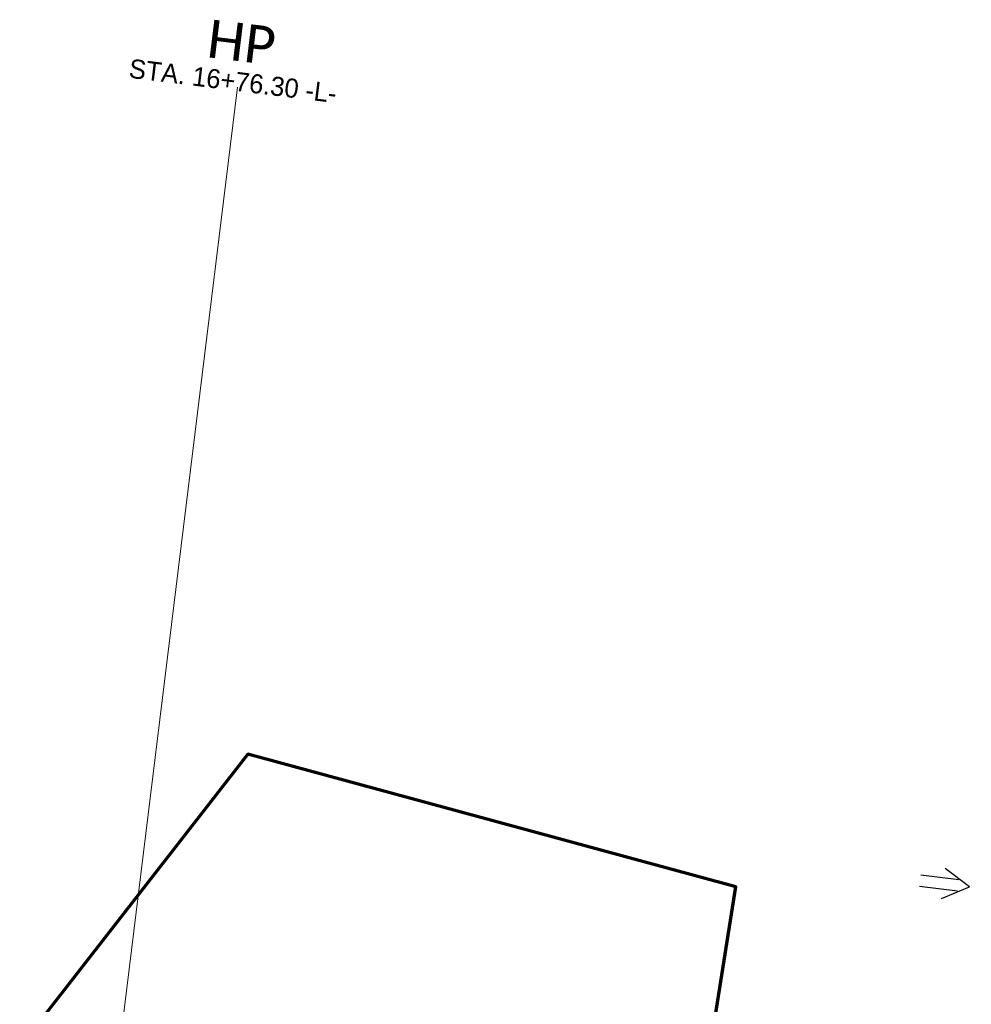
# Model space of a CAD drawing. Extents: x 1160061 to 2574774, y 200346 to 1150371.
# Tile 29 of 123: x 2482130 to 2482380, y 366354 to 366612. Entities that reach past the tile are written whole.
import ezdxf
from ezdxf.enums import TextEntityAlignment as Align

# ---------------------------------------------------------------- set-up
doc = ezdxf.new("R2010")
doc.units = 0
doc.header["$MEASUREMENT"] = 0
for name, color, linetype, lineweight in [('Exist Plan Preparation Drainage Arrows Symbol CELL', 5, 'Continuous', 30), ('Exist Plan Preparation Watershed Blue', 5, 'Continuous', 30), ('Prop Vertical Profile Ditch Grade Median Label', 5, 'Continuous', 40)]:
    doc.layers.add(name, color=color, linetype=linetype, lineweight=lineweight)
doc.styles.add('Style-Calibri', font='CALIBRI.TTF')
doc.styles.add('Style-GEOMETRICFUTURA_211_M_L', font='GEOMETRICFUTURA_211_M_L.shx')

# ---------------------------------------------------------------- blocks, each defined once
blk = doc.blocks.new('EXIST PLAN PREPARATION DRAINAGE ARROWS SYMBOL_147')
at = {"layer": 'Exist Plan Preparation Drainage Arrows Symbol CELL'}
for p, q in [((-3.867991, 1.499997), (6.131989, 1.499997)), ((-3.867991, -1.499997), (6.131989, -1.499997))]:
    blk.add_line(p, q, dxfattribs=at)
at = {"layer": 'Exist Plan Preparation Drainage Arrows Symbol CELL', "flags": 128}
blk.add_lwpolyline([(0, 3.965233), (-6.867985, 0), (0, -3.965233)], dxfattribs=at)

msp = doc.modelspace()

# ---------------------------------------------------------------- linework, layer by layer
at = {"layer": 'Exist Plan Preparation Watershed Blue', "color": 5, "linetype": 'Continuous', "lineweight": 70, "flags": 128}
msp.add_lwpolyline([(2482245.6, 366183.41), (2482265.79, 366180.04), (2482268.07, 366195.58), (2482270.77, 366198.33), (2482288.4, 366195.95), (2482318.34, 366384.71), (2482190.23, 366419.49), (2482100.94, 366304.91), (2482098.85, 366268.04), (2482126.15, 366215.84), (2482133, 366215.49), (2482138.99, 366214.75), (2482145.25, 366210.94), (2482149.84, 366199.68), (2482178.08, 366194.73), (2482245.6, 366183.41)], close=True, dxfattribs=at)
at = {"layer": 'Prop Vertical Profile Ditch Grade Median Label', "lineweight": 0}
msp.add_line((2482119.32, 366038.91), (2482187.52, 366594.55), dxfattribs=at)

# ---------------------------------------------------------------- block references
at = {"layer": 'Exist Plan Preparation Drainage Arrows Symbol CELL', "rotation": 173.002296}
msp.add_blockref('EXIST PLAN PREPARATION DRAINAGE ARROWS SYMBOL_147', (2482372.82, 366385.55), dxfattribs=at)

# ---------------------------------------------------------------- texts
at = {"layer": 'Prop Vertical Profile Ditch Grade Median Label', "lineweight": 0, "style": 'Style-Calibri'}
msp.add_text('HP', height=10, rotation=353.0023, dxfattribs=at).set_placement((2482188, 366601.35), align=Align.CENTER)
at = {"layer": 'Prop Vertical Profile Ditch Grade Median Label', "lineweight": 0, "style": 'Style-GEOMETRICFUTURA_211_M_L'}
msp.add_text('STA. 16+76.30 -L-', height=5, rotation=353.0023, dxfattribs=at).set_placement((2482159.44, 366602), align=Align.TOP_LEFT)

doc.saveas('drawing.dxf')
